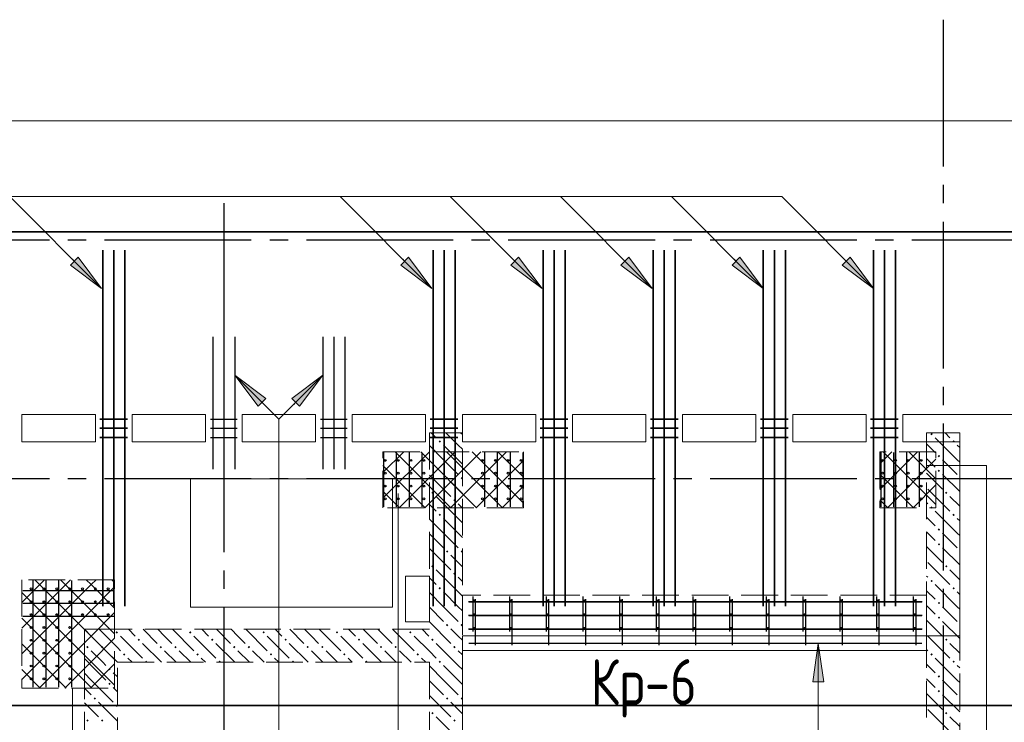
# Model space of a CAD drawing. Header units: millimetres. Extents: x 0 to 43617, y 0 to 29700.
# Tile 6 of 11: x 8998 to 14363, y 22123 to 25950. Entities that reach past the tile are written whole.
import ezdxf

# ---------------------------------------------------------------- set-up
doc = ezdxf.new("R2010")
doc.units = ezdxf.units.MM
doc.linetypes.add('______2', pattern=[270, 200, -70])
doc.linetypes.add('______5', pattern=[1100, 800, -100, 100, -100])
for name, color, linetype, lineweight, true_color in [('S1 Стержни арматуры фон', 7, '______2', 13, 0xa0a0a0), ('Вспомогательная арматура', 7, 'Continuous', 18, 0x656565), ('Поперечная арматура', 7, 'Continuous', 18, 0x5a2814), ('Поперечное армирование AW фон', 7, '______2', 13, 0xa0a0a0), ('Ребро вкладыша арматура поперечная AW', 7, 'Continuous', 18, 0x5a2814), ('Фоновоя арматура У1', 7, 'Continuous', 18, 0x656565), ('Фоновоя арматура Х1', 7, 'Continuous', 18, 0x656565)]:
    doc.layers.add(name, color=color, linetype=linetype, lineweight=lineweight, true_color=true_color)
for name, color, linetype, lineweight in [('Standard', 7, 'Continuous', 25), ('ЖБ Балка Вышележаща', 7, 'Continuous', 35), ('ЖБ Балка Нижележащая', 7, 'Continuous', 35), ('ЖБ Перекрытие верхний уровень', 7, 'Continuous', 35), ('ЖБ Стена верхний уровень', 7, 'Continuous', 35), ('Оси', 40, '______5', 18), ('Позиционная метка номер позиции', 7, 'Continuous', 13), ('Примечания', 7, 'Continuous', 25), ('Ребро вкладыша арматура S1', 7, 'Continuous', 25)]:
    doc.layers.add(name, color=color, linetype=linetype, lineweight=lineweight)
doc.styles.add('GOST 2.304-81', font='txt')

msp = doc.modelspace()

# ---------------------------------------------------------------- hatches: boundary and pattern name
at = {"layer": 'ЖБ Стена верхний уровень', "linetype": 'Continuous', "lineweight": 18, "transparency": 33554687}
for points in [[(13960.4, 23693.1), (13966.9, 23699.6), (13973.5, 23693.1), (13966.9, 23686.6)], [(11280.5, 23653.1), (11287, 23659.6), (11293.5, 23653.1), (11287, 23646.6)], [(14080.5, 23653.1), (14087, 23659.6), (14093.5, 23653.1), (14087, 23646.6)], [(14000.5, 23573.1), (14007, 23579.6), (14013.4, 23573.1), (14007, 23566.6)], [(11320.5, 23453.1), (11326.9, 23459.6), (11333.4, 23453.1), (11326.9, 23446.6)], [(11400.5, 23453.1), (11407, 23459.6), (11410, 23456.6), (11410, 23449.7), (11407, 23446.6)], [(14000.5, 23493.1), (14007, 23499.6), (14013.4, 23493.1), (14007, 23486.6)], [(11240.4, 23373.1), (11246.9, 23379.6), (11253.4, 23373.1), (11246.9, 23366.6)], [(11360.4, 23333.1), (11366.9, 23339.6), (11373.5, 23333.1), (11366.9, 23326.6)], [(14040.4, 23373.1), (14046.9, 23379.6), (14053.5, 23373.1), (14046.9, 23366.6)], [(13960.4, 23293.1), (13966.9, 23299.6), (13973.5, 23293.1), (13966.9, 23286.6)], [(11280.5, 23253.1), (11287, 23259.6), (11293.5, 23253.1), (11287, 23246.6)], [(14080.5, 23253.1), (14087, 23259.6), (14093.5, 23253.1), (14087, 23246.6)], [(14000.5, 23173.1), (14007, 23179.6), (14013.4, 23173.1), (14007, 23166.6)], [(14000.5, 23093.1), (14007, 23099.6), (14013.4, 23093.1), (14007, 23086.6)], [(11320.5, 23053.1), (11326.9, 23059.6), (11333.4, 23053.1), (11326.9, 23046.6)], [(11400.5, 23053.1), (11407, 23059.6), (11410, 23056.6), (11410, 23049.7), (11407, 23046.6)], [(11240.4, 22973.1), (11246.9, 22979.6), (11253.4, 22973.1), (11246.9, 22966.6)], [(14040.4, 22973.1), (14046.9, 22979.6), (14053.5, 22973.1), (14046.9, 22966.6)], [(11360.4, 22933.1), (11366.9, 22939.6), (11373.5, 22933.1), (11366.9, 22926.6)], [(11280.5, 22853.1), (11287, 22859.6), (11293.5, 22853.1), (11287, 22846.6)], [(13960.4, 22893.1), (13966.9, 22899.6), (13973.5, 22893.1), (13966.9, 22886.6)], [(14080.5, 22853.1), (14087, 22859.6), (14093.5, 22853.1), (14087, 22846.6)], [(14000.5, 22773.1), (14007, 22779.6), (14013.4, 22773.1), (14007, 22766.6)], [(14000.5, 22693.1), (14007, 22699.6), (14013.4, 22693.1), (14007, 22686.6)], [(11320.5, 22653.1), (11326.9, 22659.6), (11333.4, 22653.1), (11326.9, 22646.6)], [(11400.5, 22653.1), (11407, 22659.6), (11410, 22656.6), (11410, 22649.7), (11407, 22646.6)], [(9520.5, 22613.1), (9526.9, 22619.6), (9530, 22616.6), (9530, 22609.7), (9526.9, 22606.6)], [(9530, 22616.6), (9533.4, 22613.1), (9530, 22609.7)], [(9920.5, 22613.1), (9926.9, 22619.6), (9933.4, 22613.1), (9926.9, 22606.6)], [(10320.5, 22613.1), (10326.9, 22619.6), (10333.4, 22613.1), (10326.9, 22606.6)], [(10720.5, 22613.1), (10726.9, 22619.6), (10733.4, 22613.1), (10726.9, 22606.6)], [(11120.5, 22613.1), (11126.9, 22619.6), (11133.4, 22613.1), (11126.9, 22606.6)], [(9360.4, 22533.1), (9366.9, 22539.6), (9373.5, 22533.1), (9366.9, 22526.6)], [(9440.4, 22533.1), (9446.9, 22539.6), (9453.4, 22533.1), (9446.9, 22526.6)], [(9640.4, 22573.1), (9646.9, 22579.6), (9653.4, 22573.1), (9646.9, 22566.6)], [(9760.4, 22533.1), (9766.9, 22539.6), (9773.5, 22533.1), (9766.9, 22526.6)], [(9840.4, 22533.1), (9846.9, 22539.6), (9853.4, 22533.1), (9846.9, 22526.6)], [(10040.4, 22573.1), (10046.9, 22579.6), (10053.4, 22573.1), (10046.9, 22566.6)], [(10160.4, 22533.1), (10166.9, 22539.6), (10173.5, 22533.1), (10166.9, 22526.6)], [(10240.4, 22533.1), (10246.9, 22539.6), (10253.4, 22533.1), (10246.9, 22526.6)], [(10440.4, 22573.1), (10446.9, 22579.6), (10453.4, 22573.1), (10446.9, 22566.6)], [(10560.4, 22533.1), (10566.9, 22539.6), (10573.5, 22533.1), (10566.9, 22526.6)], [(10640.4, 22533.1), (10646.9, 22539.6), (10653.4, 22533.1), (10646.9, 22526.6)], [(10840.4, 22573.1), (10846.9, 22579.6), (10853.4, 22573.1), (10846.9, 22566.6)], [(10960.4, 22533.1), (10966.9, 22539.6), (10973.5, 22533.1), (10966.9, 22526.6)], [(11040.4, 22533.1), (11046.9, 22539.6), (11053.4, 22533.1), (11046.9, 22526.6)], [(11240.4, 22573.1), (11246.9, 22579.6), (11253.4, 22573.1), (11246.9, 22566.6)], [(11360.4, 22533.1), (11366.9, 22539.6), (11373.5, 22533.1), (11366.9, 22526.6)], [(14040.4, 22573.1), (14046.9, 22579.6), (14053.5, 22573.1), (14046.9, 22566.6)], [(9560.4, 22493.1), (9566.9, 22499.6), (9573.5, 22493.1), (9566.9, 22486.6)], [(9960.4, 22493.1), (9966.9, 22499.6), (9973.5, 22493.1), (9966.9, 22486.6)], [(10360.4, 22493.1), (10366.9, 22499.6), (10373.5, 22493.1), (10366.9, 22486.6)], [(10760.4, 22493.1), (10766.9, 22499.6), (10773.5, 22493.1), (10766.9, 22486.6)], [(11160.4, 22493.1), (11166.9, 22499.6), (11173.5, 22493.1), (11166.9, 22486.6)], [(13960.4, 22493.1), (13966.9, 22499.6), (13973.5, 22493.1), (13966.9, 22486.6)], [(9680.5, 22453.1), (9687, 22459.6), (9693.5, 22453.1), (9690.3, 22450), (9683.6, 22450)], [(10080.5, 22453.1), (10087, 22459.6), (10093.5, 22453.1), (10090.3, 22450), (10083.6, 22450)], [(10480.5, 22453.1), (10487, 22459.6), (10493.5, 22453.1), (10490.3, 22450), (10483.6, 22450)], [(10880.5, 22453.1), (10887, 22459.6), (10893.5, 22453.1), (10890.3, 22450), (10883.6, 22450)], [(11280.5, 22453.1), (11287, 22459.6), (11293.5, 22453.1), (11287, 22446.6)], [(14080.5, 22453.1), (14087, 22459.6), (14093.5, 22453.1), (14087, 22446.6)], [(9480.5, 22413.1), (9487, 22419.6), (9493.5, 22413.1), (9487, 22406.6)], [(14000.5, 22373.1), (14007, 22379.6), (14013.4, 22373.1), (14007, 22366.6)], [(9480.5, 22333.1), (9487, 22339.6), (9493.5, 22333.1), (9487, 22326.6)], [(14000.5, 22293.1), (14007, 22299.6), (14013.4, 22293.1), (14007, 22286.6)], [(9400.5, 22253.1), (9407, 22259.6), (9413.4, 22253.1), (9407, 22246.6)], [(9520.5, 22213.1), (9526.9, 22219.6), (9530, 22216.6), (9530, 22209.7), (9526.9, 22206.6)], [(11320.5, 22253.1), (11326.9, 22259.6), (11333.4, 22253.1), (11326.9, 22246.6)], [(11400.5, 22253.1), (11407, 22259.6), (11410, 22256.6), (11410, 22249.7), (11407, 22246.6)], [(11240.4, 22173.1), (11246.9, 22179.6), (11253.4, 22173.1), (11246.9, 22166.6)], [(14040.4, 22173.1), (14046.9, 22179.6), (14053.5, 22173.1), (14046.9, 22166.6)], [(9360.4, 22133.1), (9366.9, 22139.6), (9373.5, 22133.1), (9366.9, 22126.6)], [(9440.4, 22133.1), (9446.9, 22139.6), (9453.4, 22133.1), (9446.9, 22126.6)], [(11360.4, 22133.1), (11366.9, 22139.6), (11373.5, 22133.1), (11366.9, 22126.6)]]:
    msp.add_hatch(color=7, dxfattribs=at).paths.add_polyline_path(points, flags=16)
at = {"layer": 'Позиционная метка номер позиции', "linetype": 'Continuous', "lineweight": 13, "transparency": 33554687}
for points in [[(9316.7, 24656.2), (9444, 24486.5), (9274.3, 24613.8)], [(11116.7, 24656.2), (11244, 24486.5), (11074.3, 24613.8)], [(11716.7, 24656.2), (11844, 24486.5), (11674.3, 24613.8)], [(12316.7, 24656.2), (12444, 24486.5), (12274.3, 24613.8)], [(12922.7, 24656.2), (13050, 24486.5), (12880.3, 24613.8)], [(13522.7, 24656.2), (13650, 24486.5), (13480.3, 24613.8)], [(10297.3, 23844.4), (10170, 24014.1), (10339.7, 23886.8)], [(10480.3, 23886.8), (10650, 24014.1), (10522.7, 23844.4)], [(13319.7, 22342.9), (13349.7, 22552.9), (13379.7, 22342.9)]]:
    msp.add_hatch(color=7, dxfattribs=at).paths.add_polyline_path(points, flags=16)

# ---------------------------------------------------------------- linework, layer by layer
at = {"layer": 'S1 Стержни арматуры фон', "color": 7, "linetype": 'Continuous', "lineweight": 35, "transparency": 33554687}
for p, q in [((9450, 24694), (9450, 22756)), ((9450, 24693), (9450, 22757)), ((9510, 24694), (9510, 22756)), ((9510, 24693), (9510, 22757)), ((9570, 24694), (9570, 22756)), ((9570, 24693), (9570, 22757)), ((11250, 24694), (11250, 22756)), ((11250, 24693), (11250, 22757)), ((11310, 24694), (11310, 22756)), ((11310, 24693), (11310, 22757)), ((11370, 24694), (11370, 22756)), ((11370, 24693), (11370, 22757)), ((11850, 24694), (11850, 22756)), ((11850, 24693), (11850, 22757)), ((11910, 24694), (11910, 22756)), ((11910, 24693), (11910, 22757)), ((11970, 24694), (11970, 22756)), ((11970, 24693), (11970, 22757)), ((12450, 24694), (12450, 22756)), ((12450, 24693), (12450, 22757)), ((12510, 24694), (12510, 22756)), ((12510, 24693), (12510, 22757)), ((12570, 24694), (12570, 22756)), ((12570, 24693), (12570, 22757)), ((13050, 24694), (13050, 22756)), ((13050, 24693), (13050, 22757)), ((13110, 24694), (13110, 22756)), ((13110, 24693), (13110, 22757)), ((13170, 24694), (13170, 22756)), ((13170, 24693), (13170, 22757)), ((13650, 24694), (13650, 22756)), ((13650, 24693), (13650, 22757)), ((13710, 24694), (13710, 22756)), ((13710, 24693), (13710, 22757)), ((13770, 24694), (13770, 22756)), ((13770, 24693), (13770, 22757))]:
    msp.add_line(p, q, dxfattribs=at)
at = {"layer": 'Standard', "color": 254, "linetype": 'Continuous', "lineweight": 35, "true_color": 0xc4c4ff, "transparency": 33554687}
msp.add_lwpolyline([(6290, 22215), (35056, 22215), (35056, 24794), (6290, 24794), (6290, 22215)], dxfattribs=at)
at = {"layer": 'Вспомогательная арматура', "color": 7, "linetype": 'Continuous', "lineweight": 25, "transparency": 33554687}
for p, q in [((10980, 23592.2), (10980, 23297.2)), ((11050, 23592.2), (11050, 23297.2)), ((11120, 23592.2), (11120, 23297.2)), ((11190, 23592.2), (11190, 23297.2)), ((11530, 23592.2), (11530, 23297.2)), ((11600, 23592.2), (11600, 23297.2)), ((11670, 23592.2), (11670, 23297.2)), ((11740, 23592.2), (11740, 23297.2)), ((13690, 23592.2), (13690, 23297.2)), ((13760, 23592.2), (13760, 23297.2)), ((13830, 23592.2), (13830, 23297.2)), ((13900, 23592.2), (13900, 23297.2)), ((9070, 22895), (9070, 22315)), ((9140, 22895), (9140, 22315)), ((9210, 22895), (9210, 22315)), ((9280, 22895), (9280, 22315)), ((9510, 22840), (9015, 22840)), ((9510, 22770), (9015, 22770)), ((9510, 22700), (9015, 22700))]:
    msp.add_line(p, q, dxfattribs=at)
at = {"layer": 'ЖБ Балка Вышележаща', "color": 7, "linetype": 'Continuous', "lineweight": 18, "transparency": 33554687}
for p, q in [((11410, 22595), (11410, 22515)), ((13940, 22515), (13940, 22595)), ((11410, 22515), (13940, 22515))]:
    msp.add_line(p, q, dxfattribs=at)
at = {"layer": 'ЖБ Балка Нижележащая', "color": 251, "linetype": '______2', "lineweight": 18, "true_color": 0x656565, "transparency": 33554687}
for p, q in [((13940, 22815), (11410, 22815)), ((11410, 22815), (11410, 22595)), ((13940, 22595), (13940, 22815))]:
    msp.add_line(p, q, dxfattribs=at)
at = {"layer": 'ЖБ Перекрытие верхний уровень', "color": 7, "linetype": 'Continuous', "lineweight": 18, "transparency": 33554687}
for p, q in [((14450, 25400), (5770, 25400)), ((9010, 23650), (9010, 23800)), ((9010, 23800), (9410, 23800)), ((9410, 23800), (9410, 23650)), ((9610, 23650), (9610, 23800)), ((9610, 23800), (10010, 23800)), ((10010, 23800), (10010, 23650)), ((10210, 23650), (10210, 23800)), ((10210, 23800), (10610, 23800)), ((10610, 23800), (10610, 23650)), ((10810, 23650), (10810, 23800)), ((10810, 23800), (11210, 23800)), ((11210, 23800), (11210, 23650)), ((11410, 23650), (11410, 23800)), ((11410, 23800), (11810, 23800)), ((11810, 23800), (11810, 23650)), ((12010, 23650), (12010, 23800)), ((12010, 23800), (12410, 23800)), ((12410, 23800), (12410, 23650)), ((12610, 23650), (12610, 23800)), ((12610, 23800), (13010, 23800)), ((13010, 23800), (13010, 23650)), ((13210, 23650), (13210, 23800)), ((13210, 23800), (13610, 23800)), ((13610, 23800), (13610, 23650)), ((13810, 23650), (13810, 23800)), ((13810, 23800), (14450, 23800)), ((9410, 23650), (9010, 23650)), ((10010, 23650), (9610, 23650)), ((10610, 23650), (10210, 23650)), ((11210, 23650), (10810, 23650)), ((11810, 23650), (11410, 23650)), ((12410, 23650), (12010, 23650)), ((13010, 23650), (12610, 23650)), ((13610, 23650), (13210, 23650)), ((14120, 23650), (13810, 23650)), ((14120, 22595), (14120, 23650)), ((11029.3, 23450), (9929.3, 23450)), ((9929.3, 23450), (9929.3, 22750)), ((11029.3, 22750), (11029.3, 23450)), ((11230, 22920), (11100, 22920)), ((11100, 22920), (11100, 22670)), ((11230, 22670), (11230, 22920)), ((9929.3, 22750), (11029.3, 22750)), ((11100, 22670), (11230, 22670)), ((11410, 17870), (11410, 22595)), ((11410, 22595), (14120, 22595))]:
    msp.add_line(p, q, dxfattribs=at)
at = {"layer": 'ЖБ Стена верхний уровень', "color": 251, "linetype": '______2', "lineweight": 13, "true_color": 0x656565, "transparency": 33554687}
for p, q in [((11230, 23700), (11230, 22630)), ((11410, 23700), (11230, 23700)), ((11410, 18550), (11410, 23700)), ((13940, 23700), (13940, 18550)), ((14120, 23700), (13940, 23700)), ((14120, 17870), (14120, 23700)), ((9350, 22630), (9350, 22450)), ((9530, 22630), (9350, 22630)), ((11230, 22630), (9530, 22630)), ((9350, 22450), (9350, 18050)), ((9530, 19790), (9530, 22450)), ((9530, 22450), (11230, 22450)), ((11230, 22450), (11230, 19790))]:
    msp.add_line(p, q, dxfattribs=at)
at = {"layer": 'ЖБ Стена верхний уровень', "color": 9, "linetype": 'Continuous', "lineweight": 18, "true_color": 0xc7c7c7, "transparency": 33554687}
for p, q in [((11240.1, 23700), (11266.9, 23673.1)), ((11387, 23633.1), (11320.1, 23700)), ((11400.1, 23700), (11410, 23690.1)), ((14107, 23553.1), (13987, 23673.1)), ((14040.1, 23700), (14066.9, 23673.1)), ((11307, 23553.1), (11230, 23630.1)), ((11307, 23633.1), (11387, 23553.1)), ((11387, 23633.1), (11410, 23610.1)), ((13940, 23640.1), (13987, 23593.1)), ((14107, 23633.1), (14120, 23620.1)), ((13946.9, 23553.1), (13940, 23560.1)), ((11230, 23550.1), (11307, 23473.1)), ((11307, 23553.1), (11387, 23473.1)), ((11387, 23553.1), (11410, 23530.1)), ((13987, 23513.1), (13946.9, 23553.1)), ((14026.9, 23553.1), (14107, 23473.1)), ((14107, 23553.1), (14120, 23540.1)), ((11230, 23470.1), (11346.9, 23353.1)), ((13940, 23480.1), (14026.9, 23393.1)), ((14026.9, 23473.1), (14120, 23380.1)), ((11387, 23393.1), (11346.9, 23433.1)), ((11387, 23233.1), (11266.9, 23353.1)), ((11410, 23370.1), (11387, 23393.1)), ((13946.9, 23393.1), (14066.9, 23273.1)), ((14120, 23300.1), (14066.9, 23353.1)), ((11230, 23310.1), (11266.9, 23273.1)), ((11387, 23313.1), (11410, 23290.1)), ((13940, 23320.1), (13946.9, 23313.1)), ((11307, 23233.1), (11387, 23153.1)), ((11387, 23233.1), (11410, 23210.1)), ((13940, 23240.1), (13987, 23193.1)), ((14107, 23153.1), (13987, 23273.1)), ((14107, 23233.1), (14120, 23220.1)), ((11307, 23153.1), (11230, 23230.1)), ((11230, 23150.1), (11307, 23073.1)), ((11307, 23153.1), (11387, 23073.1)), ((11387, 23153.1), (11410, 23130.1)), ((13946.9, 23153.1), (13940, 23160.1)), ((13987, 23113.1), (13946.9, 23153.1)), ((14026.9, 23153.1), (14107, 23073.1)), ((14107, 23153.1), (14120, 23140.1)), ((13940, 23080.1), (14026.9, 22993.1)), ((14026.9, 23073.1), (14120, 22980.1)), ((11230, 23070.1), (11346.9, 22953.1)), ((11387, 22993.1), (11346.9, 23033.1)), ((11410, 22970.1), (11387, 22993.1)), ((13946.9, 22993.1), (14066.9, 22873.1)), ((11387, 22833.1), (11266.9, 22953.1)), ((11387, 22913.1), (11410, 22890.1)), ((13940, 22920.1), (13946.9, 22913.1)), ((14120, 22900.1), (14066.9, 22953.1)), ((11230, 22910.1), (11266.9, 22873.1)), ((14107, 22753.1), (13987, 22873.1)), ((11307, 22753.1), (11230, 22830.1)), ((11307, 22833.1), (11387, 22753.1)), ((11387, 22833.1), (11410, 22810.1)), ((13940, 22840.1), (13987, 22793.1)), ((14107, 22833.1), (14120, 22820.1)), ((11230, 22750.1), (11307, 22673.1)), ((11307, 22753.1), (11387, 22673.1)), ((11387, 22753.1), (11410, 22730.1)), ((13946.9, 22753.1), (13940, 22760.1)), ((13987, 22713.1), (13946.9, 22753.1)), ((14026.9, 22753.1), (14107, 22673.1)), ((14107, 22753.1), (14120, 22740.1)), ((11230, 22670.1), (11346.9, 22553.1)), ((13940, 22680.1), (14026.9, 22593.1)), ((14026.9, 22673.1), (14120, 22580.1)), ((9387, 22593.1), (9350.1, 22630)), ((9426.9, 22553.1), (9387, 22593.1)), ((9430.1, 22630), (9530, 22530.1)), ((9546.9, 22593.1), (9666.9, 22473.1)), ((9590.1, 22630), (9626.9, 22593.1)), ((9670.1, 22630), (9746.9, 22553.1)), ((9787, 22593.1), (9750.1, 22630)), ((9826.9, 22553.1), (9787, 22593.1)), ((9830.1, 22630), (9946.9, 22513.1)), ((9946.9, 22593.1), (10066.9, 22473.1)), ((9990.1, 22630), (10026.9, 22593.1)), ((10070.1, 22630), (10146.9, 22553.1)), ((10187, 22593.1), (10150.1, 22630)), ((10226.9, 22553.1), (10187, 22593.1)), ((10230.1, 22630), (10346.9, 22513.1)), ((10346.9, 22593.1), (10466.9, 22473.1)), ((10390.1, 22630), (10426.9, 22593.1)), ((10470.1, 22630), (10546.9, 22553.1)), ((10587, 22593.1), (10550.1, 22630)), ((10626.9, 22553.1), (10587, 22593.1)), ((10630.1, 22630), (10746.9, 22513.1)), ((10746.9, 22593.1), (10866.9, 22473.1)), ((10790.1, 22630), (10826.9, 22593.1)), ((10870.1, 22630), (10946.9, 22553.1)), ((10987, 22593.1), (10950.1, 22630)), ((11026.9, 22553.1), (10987, 22593.1)), ((11030.1, 22630), (11146.9, 22513.1)), ((11146.9, 22593.1), (11230, 22510.1)), ((11190.1, 22630), (11226.9, 22593.1)), ((11387, 22593.1), (11346.9, 22633.1)), ((11410, 22570.1), (11387, 22593.1)), ((13946.9, 22593.1), (14066.9, 22473.1)), ((9770.1, 22450), (9666.9, 22553.1)), ((10170.1, 22450), (10066.9, 22553.1)), ((10570.1, 22450), (10466.9, 22553.1)), ((10970.1, 22450), (10866.9, 22553.1)), ((11387, 22433.1), (11266.9, 22553.1)), ((14120, 22500.1), (14066.9, 22553.1)), ((9387, 22513.1), (9450.1, 22450)), ((9466.9, 22513.1), (9530, 22450.1)), ((9530, 22530.1), (9546.9, 22513.1)), ((9787, 22513.1), (9850.1, 22450)), ((9866.9, 22513.1), (9930.1, 22450)), ((10187, 22513.1), (10250.1, 22450)), ((10266.9, 22513.1), (10330.1, 22450)), ((10587, 22513.1), (10650.1, 22450)), ((10666.9, 22513.1), (10730.1, 22450)), ((10987, 22513.1), (11050.1, 22450)), ((11066.9, 22513.1), (11130.1, 22450)), ((11230, 22510.1), (11266.9, 22473.1)), ((11387, 22513.1), (11410, 22490.1)), ((13940, 22520.1), (13946.9, 22513.1)), ((9370.1, 22450), (9350, 22470.1)), ((9387, 22433.1), (9370.1, 22450)), ((9387, 22433.1), (9466.9, 22353.1)), ((9450.1, 22450), (9466.9, 22433.1)), ((9530, 22450.1), (9530.1, 22450)), ((9610.1, 22450), (9587, 22473.1)), ((10010.1, 22450), (9987, 22473.1)), ((10410.1, 22450), (10387, 22473.1)), ((10810.1, 22450), (10787, 22473.1)), ((11210.1, 22450), (11187, 22473.1)), ((11307, 22353.1), (11230, 22430.1)), ((11307, 22433.1), (11387, 22353.1)), ((11387, 22433.1), (11410, 22410.1)), ((13940, 22440.1), (13987, 22393.1)), ((14107, 22353.1), (13987, 22473.1)), ((14107, 22433.1), (14120, 22420.1)), ((9350, 22390.1), (9387, 22353.1)), ((9530, 22370.1), (9507, 22393.1)), ((9387, 22353.1), (9507, 22233.1)), ((11230, 22350.1), (11307, 22273.1)), ((11307, 22353.1), (11387, 22273.1)), ((11387, 22353.1), (11410, 22330.1)), ((13946.9, 22353.1), (13940, 22360.1)), ((13987, 22313.1), (13946.9, 22353.1)), ((14026.9, 22353.1), (14107, 22273.1)), ((14107, 22353.1), (14120, 22340.1)), ((9350, 22310.1), (9387, 22273.1)), ((9507, 22313.1), (9530, 22290.1)), ((11230, 22270.1), (11346.9, 22153.1)), ((13940, 22280.1), (14026.9, 22193.1)), ((14026.9, 22273.1), (14120, 22180.1)), ((9387, 22193.1), (9350, 22230.1)), ((9426.9, 22233.1), (9530, 22130.1)), ((11387, 22193.1), (11346.9, 22233.1)), ((9426.9, 22153.1), (9387, 22193.1)), ((11410, 22170.1), (11387, 22193.1)), ((13946.9, 22193.1), (14066.9, 22073.1)), ((11387, 22033.1), (11266.9, 22153.1)), ((14120, 22100.1), (14066.9, 22153.1))]:
    msp.add_line(p, q, dxfattribs=at)
at = {"layer": 'Оси', "color": 8, "linetype": '______5', "lineweight": -3, "transparency": 33554687}
for p, q in [((14030, 25950), (14030, 15450)), ((10110, 24950), (10110, 15450)), ((35560, 24750), (4100, 24750)), ((35560, 23450), (4100, 23450)), ((35560, 23450), (4100, 23450))]:
    msp.add_line(p, q, dxfattribs=at)
at = {"layer": 'Позиционная метка номер позиции', "color": 7, "linetype": 'Continuous', "lineweight": 13, "transparency": 33554687}
for p, q in [((9444, 24486.5), (8944, 24986.5)), ((11244, 24486.5), (10744, 24986.5)), ((11844, 24486.5), (11344, 24986.5)), ((12444, 24486.5), (11944, 24986.5)), ((13050, 24486.5), (12550, 24986.5)), ((9274.3, 24613.8), (9316.7, 24656.2)), ((9295.5, 24635), (9284.9, 24645.6)), ((9316.7, 24656.2), (9444, 24486.5)), ((11074.3, 24613.8), (11116.7, 24656.2)), ((11095.5, 24635), (11084.9, 24645.6)), ((11116.7, 24656.2), (11244, 24486.5)), ((11674.3, 24613.8), (11716.7, 24656.2)), ((11695.5, 24635), (11684.9, 24645.6)), ((11716.7, 24656.2), (11844, 24486.5)), ((12274.3, 24613.8), (12316.7, 24656.2)), ((12295.5, 24635), (12284.9, 24645.6)), ((12316.7, 24656.2), (12444, 24486.5)), ((12880.3, 24613.8), (12922.7, 24656.2)), ((12901.5, 24635), (12890.9, 24645.6)), ((12922.7, 24656.2), (13050, 24486.5)), ((13480.3, 24613.8), (13522.7, 24656.2)), ((13501.5, 24635), (13490.9, 24645.6)), ((13522.7, 24656.2), (13650, 24486.5)), ((9444, 24486.5), (9274.3, 24613.8)), ((11244, 24486.5), (11074.3, 24613.8)), ((11844, 24486.5), (11674.3, 24613.8)), ((12444, 24486.5), (12274.3, 24613.8)), ((13050, 24486.5), (12880.3, 24613.8)), ((13650, 24486.5), (13480.3, 24613.8)), ((9444, 24486.5), (9444, 24486.5)), ((9444, 24486.5), (9444, 24486.5)), ((9444, 24486.5), (9444, 24486.5)), ((11244, 24486.5), (11244, 24486.5)), ((11244, 24486.5), (11244, 24486.5)), ((11244, 24486.5), (11244, 24486.5)), ((11844, 24486.5), (11844, 24486.5)), ((11844, 24486.5), (11844, 24486.5)), ((11844, 24486.5), (11844, 24486.5)), ((12444, 24486.5), (12444, 24486.5)), ((12444, 24486.5), (12444, 24486.5)), ((12444, 24486.5), (12444, 24486.5)), ((13050, 24486.5), (13050, 24486.5)), ((13050, 24486.5), (13050, 24486.5)), ((13050, 24486.5), (13050, 24486.5)), ((13650, 24486.5), (13650, 24486.5)), ((13650, 24486.5), (13650, 24486.5)), ((13650, 24486.5), (13650, 24486.5)), ((10170, 24014.1), (10170, 24014.1)), ((10170, 24014.1), (10170, 24014.1)), ((10170, 24014.1), (10170, 24014.1)), ((10170, 24014.1), (10339.7, 23886.8)), ((10297.3, 23844.4), (10170, 24014.1)), ((10480.3, 23886.8), (10650, 24014.1)), ((10650, 24014.1), (10522.7, 23844.4)), ((10650, 24014.1), (10650, 24014.1)), ((10650, 24014.1), (10650, 24014.1)), ((10650, 24014.1), (10650, 24014.1)), ((10339.7, 23886.8), (10297.3, 23844.4)), ((10522.7, 23844.4), (10480.3, 23886.8)), ((10318.5, 23865.6), (10329.1, 23855)), ((10501.5, 23865.6), (10490.9, 23855)), ((13319.7, 22342.9), (13349.7, 22552.9)), ((13349.7, 22552.9), (13349.7, 22552.9)), ((13349.7, 22552.9), (13349.7, 22552.9)), ((13349.7, 22552.9), (13349.7, 22552.9)), ((13349.7, 22552.9), (13379.7, 22342.9)), ((13379.7, 22342.9), (13319.7, 22342.9)), ((13349.7, 22342.9), (13349.7, 22327.9))]:
    msp.add_line(p, q, dxfattribs=at)
for points in [[(13650, 24486.5), (13150, 24986.5), (5147.7, 24986.5)], [(10170, 24014.1), (10410, 23774.1), (10410, 21480), (9575.6, 21480)], [(10650, 24014.1), (10410, 23774.1), (10410, 21480), (9575.6, 21480)], [(13349.7, 22552.9), (13349.7, 22058.1), (12125.6, 22058.1)]]:
    msp.add_lwpolyline(points, dxfattribs=at)
at = {"layer": 'Поперечная арматура', "color": 7, "linetype": 'Continuous', "lineweight": 25, "transparency": 33554687}
for centre in [(10990, 23550), (11060, 23550), (11130, 23550), (11200, 23550), (11520, 23550), (11590, 23550), (11660, 23550), (11730, 23550), (13700, 23550), (13770, 23550), (13840, 23550), (13910, 23550), (10990, 23480), (11060, 23480), (11130, 23480), (11200, 23480), (11520, 23480), (11590, 23480), (11660, 23480), (11730, 23480), (13700, 23480), (13770, 23480), (13840, 23480), (13910, 23480), (10990, 23410), (11060, 23410), (11130, 23410), (11200, 23410), (11520, 23410), (11590, 23410), (11660, 23410), (11730, 23410), (13700, 23410), (13770, 23410), (13840, 23410), (13910, 23410), (10990, 23340), (11060, 23340), (11130, 23340), (11200, 23340), (11520, 23340), (11590, 23340), (11660, 23340), (11730, 23340), (13700, 23340), (13770, 23340), (13840, 23340), (13910, 23340), (9060, 22850), (9130, 22850), (9200, 22850), (9270, 22850), (9340, 22850), (9410, 22850), (9480, 22850), (9060, 22780), (9130, 22780), (9200, 22780), (9270, 22780), (9340, 22780), (9410, 22780), (9480, 22780), (9060, 22710), (9130, 22710), (9200, 22710), (9270, 22710), (9340, 22710), (9410, 22710), (9480, 22710), (9060, 22640), (9130, 22640), (9200, 22640), (9270, 22640), (9060, 22570), (9130, 22570), (9200, 22570), (9270, 22570), (9060, 22500), (9130, 22500), (9200, 22500), (9270, 22500), (9060, 22430), (9130, 22430), (9200, 22430), (9270, 22430), (9060, 22360), (9130, 22360), (9200, 22360), (9270, 22360)]:
    msp.add_circle(centre, 5, dxfattribs=at)
at = {"layer": 'Поперечное армирование AW фон', "color": 7, "linetype": 'Continuous', "lineweight": 35, "transparency": 33554687}
for p, q in [((9434.5, 23775), (9585.5, 23775)), ((11234.5, 23775), (11385.5, 23775)), ((11834.5, 23775), (11985.5, 23775)), ((12434.5, 23775), (12585.5, 23775)), ((13034.5, 23775), (13185.5, 23775)), ((13634.5, 23775), (13785.5, 23775)), ((9434.5, 23725), (9585.5, 23725)), ((11234.5, 23725), (11385.5, 23725)), ((11834.5, 23725), (11985.5, 23725)), ((12434.5, 23725), (12585.5, 23725)), ((13034.5, 23725), (13185.5, 23725)), ((13634.5, 23725), (13785.5, 23725)), ((9434.5, 23675), (9585.5, 23675)), ((11234.5, 23675), (11385.5, 23675)), ((11834.5, 23675), (11985.5, 23675)), ((12434.5, 23675), (12585.5, 23675)), ((13034.5, 23675), (13185.5, 23675)), ((13634.5, 23675), (13785.5, 23675))]:
    msp.add_line(p, q, dxfattribs=at)
at = {"layer": 'Примечания', "color": 252, "linetype": 'Continuous', "lineweight": 13, "true_color": 0x8f8f8f, "transparency": 33554687}
for p, q in [((10977.5, 23483.7), (11091, 23597.2)), ((10977.5, 23343.7), (11231, 23597.2)), ((11042.9, 23597.2), (11347.9, 23292.2)), ((11066, 23292.2), (11371, 23597.2)), ((11182.9, 23597.2), (11487.9, 23292.2)), ((11206, 23292.2), (11511, 23597.2)), ((11322.9, 23597.2), (11627.9, 23292.2)), ((11346, 23292.2), (11651, 23597.2)), ((11462.9, 23597.2), (11742.5, 23317.6)), ((11602.9, 23597.2), (11742.5, 23457.6)), ((13685, 23531.2), (13751, 23597.2)), ((13685, 23391.2), (13891, 23597.2)), ((13702.9, 23597.2), (13990, 23310.1)), ((13726, 23292.2), (13990, 23556.2)), ((13842.9, 23597.2), (13990, 23450.1)), ((13982.9, 23597.2), (13990, 23590.1)), ((10977.5, 23522.6), (11207.9, 23292.2)), ((11486, 23292.2), (11742.5, 23548.7)), ((13685, 23475.1), (13867.9, 23292.2)), ((11626, 23292.2), (11742.5, 23408.7)), ((13866, 23292.2), (13990, 23416.2)), ((10977.5, 23382.6), (11067.9, 23292.2)), ((13685, 23335.1), (13727.9, 23292.2)), ((9010, 22776.2), (9133.8, 22900)), ((9010, 22636.2), (9273.8, 22900)), ((9010, 22496.2), (9387, 22873.1)), ((9080.1, 22900), (9387, 22593.1)), ((9220.1, 22900), (9387, 22733.1)), ((9360.1, 22900), (9387, 22873.1)), ((9387, 22873.1), (9413.8, 22900)), ((9387, 22873.1), (9515, 22745.1)), ((9387, 22733.1), (9515, 22861.2)), ((9500.1, 22900), (9515, 22885.1)), ((9010, 22830.1), (9387, 22453.1)), ((9010, 22356.2), (9387, 22733.1)), ((9387, 22733.1), (9515, 22605.1)), ((9387, 22593.1), (9515, 22721.2)), ((9010, 22690.1), (9387, 22313.1)), ((9103.8, 22310), (9387, 22593.1)), ((9387, 22593.1), (9515, 22465.1)), ((9010, 22550.1), (9250.1, 22310)), ((9387, 22453.1), (9515, 22581.2)), ((9243.8, 22310), (9387, 22453.1)), ((9387, 22453.1), (9515, 22325.1)), ((9387, 22313.1), (9515, 22441.2)), ((9010, 22410.1), (9110.1, 22310)), ((9383.8, 22310), (9387, 22313.1)), ((9387, 22313.1), (9390.1, 22310))]:
    msp.add_line(p, q, dxfattribs=at)
at = {"layer": 'Примечания', "color": 7, "linetype": '______2', "lineweight": 13, "transparency": 33554687}
for p, q in [((10977.5, 23292.2), (10977.5, 23597.2)), ((10977.5, 23597.2), (11742.5, 23597.2)), ((11742.5, 23597.2), (11742.5, 23292.2)), ((13990, 23597.2), (13685, 23597.2)), ((13685, 23597.2), (13685, 23292.2)), ((13990, 23292.2), (13990, 23597.2)), ((11742.5, 23292.2), (10977.5, 23292.2)), ((13685, 23292.2), (13990, 23292.2)), ((9010, 22900), (9010, 22310)), ((9515, 22900), (9010, 22900)), ((9515, 22310), (9515, 22900)), ((9010, 22310), (9515, 22310))]:
    msp.add_line(p, q, dxfattribs=at)
at = {"layer": 'Примечания', "color": 7, "linetype": 'Continuous', "lineweight": 13, "transparency": 33554687}
for points in [[(13942.5, 23522.5), (14265.6, 23522.5), (14265.6, 21558.1), (12125.6, 21558.1)], [(11059.9, 23370), (11059.9, 20980), (13395.3, 20980)], [(9285, 22310), (9285, 20980), (6915, 20980)]]:
    msp.add_lwpolyline(points, dxfattribs=at)
at = {"layer": 'Ребро вкладыша арматура S1', "color": 7, "linetype": 'Continuous', "lineweight": 25, "transparency": 33554687}
for p, q in [((10050, 24222.4), (10050, 23502.3)), ((10110, 24222.4), (10110, 23502.3)), ((10170, 24222.4), (10170, 23502.3)), ((10650, 24222.4), (10650, 23502.3)), ((10710, 24222.4), (10710, 23502.3)), ((10770, 24222.4), (10770, 23502.3))]:
    msp.add_line(p, q, dxfattribs=at)
at = {"layer": 'Ребро вкладыша арматура поперечная AW', "color": 7, "linetype": 'Continuous', "lineweight": 25, "transparency": 33554687}
for p, q in [((10037, 23775), (10183, 23775)), ((10637, 23775), (10783, 23775)), ((10037, 23725), (10183, 23725)), ((10637, 23725), (10783, 23725)), ((10037, 23675), (10183, 23675)), ((10637, 23675), (10783, 23675))]:
    msp.add_line(p, q, dxfattribs=at)
at = {"layer": 'Фоновоя арматура У1', "color": 7, "linetype": 'Continuous', "lineweight": 25, "transparency": 33554687}
for p, q in [((11468, 22618), (11468, 22809)), ((11668, 22618), (11668, 22809)), ((11868, 22618), (11868, 22809)), ((12068, 22618), (12068, 22809)), ((12268, 22618), (12268, 22809)), ((12468, 22618), (12468, 22809)), ((12668, 22618), (12668, 22809)), ((12868, 22618), (12868, 22809)), ((13068, 22618), (13068, 22809)), ((13268, 22618), (13268, 22809)), ((13468, 22618), (13468, 22809)), ((13668, 22618), (13668, 22809)), ((13868, 22618), (13868, 22809)), ((11482, 22543), (11482, 22793.9)), ((11682, 22543), (11682, 22793.9)), ((11882, 22543), (11882, 22793.9)), ((12082, 22543), (12082, 22793.9)), ((12282, 22543), (12282, 22793.9)), ((12482, 22543), (12482, 22793.9)), ((12682, 22543), (12682, 22793.9)), ((12882, 22543), (12882, 22793.9)), ((13082, 22543), (13082, 22793.9)), ((13282, 22543), (13282, 22793.9)), ((13482, 22543), (13482, 22793.9)), ((13682, 22543), (13682, 22793.9)), ((13882, 22543), (13882, 22793.9))]:
    msp.add_line(p, q, dxfattribs=at)
for centre in [(11475, 22787), (11675, 22787), (11875, 22787), (12075, 22787), (12275, 22787), (12475, 22787), (12675, 22787), (12875, 22787), (13075, 22787), (13275, 22787), (13475, 22787), (13675, 22787), (13875, 22787), (11475, 22712), (11675, 22712), (11875, 22712), (12075, 22712), (12275, 22712), (12475, 22712), (12675, 22712), (12875, 22712), (13075, 22712), (13275, 22712), (13475, 22712), (13675, 22712), (13875, 22712), (11475, 22637), (11675, 22637), (11875, 22637), (12075, 22637), (12275, 22637), (12475, 22637), (12675, 22637), (12875, 22637), (13075, 22637), (13275, 22637), (13475, 22637), (13675, 22637), (13875, 22637)]:
    msp.add_circle(centre, 3, dxfattribs=at)
at = {"layer": 'Фоновоя арматура Х1', "color": 7, "linetype": 'Continuous', "lineweight": 25, "transparency": 33554687}
for p, q in [((13916, 22780.1), (11444, 22780.1)), ((13916, 22780), (11444, 22780)), ((13914, 22778), (11446, 22778)), ((13916, 22705.1), (11444, 22705.1)), ((13916, 22705), (11444, 22705)), ((13914, 22703), (11446, 22703)), ((13916, 22630.1), (11444, 22630.1)), ((13916, 22630), (11444, 22630)), ((13914, 22628), (11446, 22628)), ((13914, 22553), (11446, 22553)), ((13914, 22552.9), (11446, 22552.9))]:
    msp.add_line(p, q, dxfattribs=at)

# ---------------------------------------------------------------- texts
at = {"layer": 'Standard', "color": 7, "linetype": 'Continuous', "lineweight": 25, "transparency": 33554687, "insert": (12109, 22149.7), "char_height": 250, "width": 728.955, "attachment_point": 7, "style": 'GOST 2.304-81'}
msp.add_mtext('Кр-6', dxfattribs=at)

doc.saveas('drawing.dxf')
